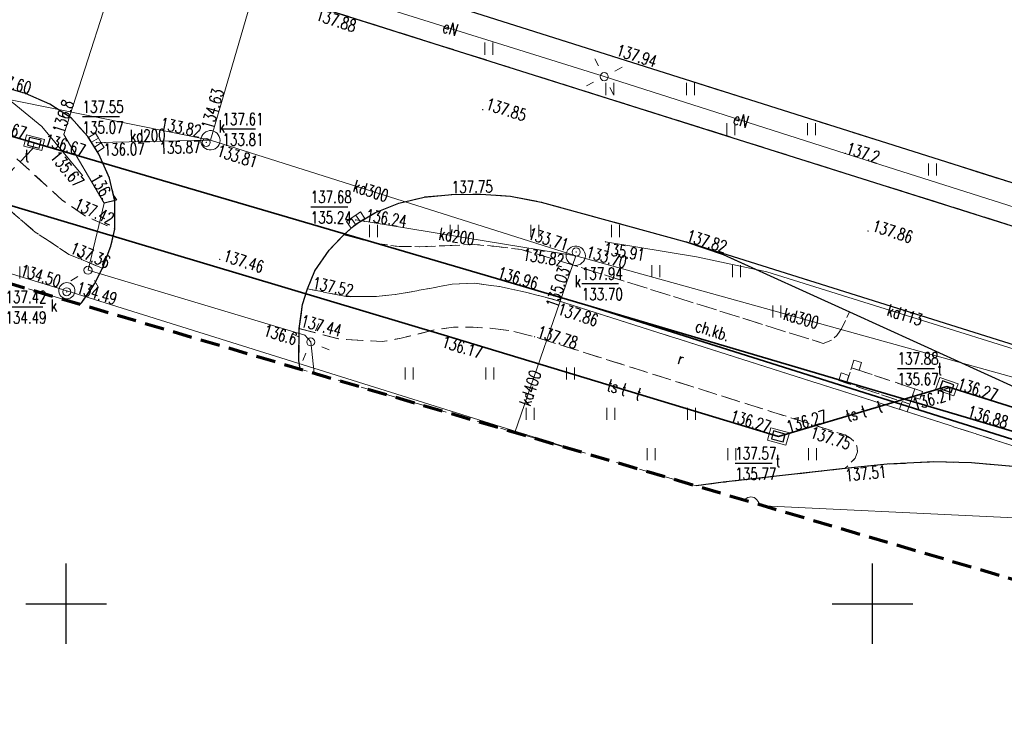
# Model space of a CAD drawing. Header units: metres. Extents: x 8438000 to 8438800, y 5890500 to 5891000.
# Tile 4 of 40: x 8438397 to 8438458, y 5890643 to 5890686. Entities that reach past the tile are written whole.
import ezdxf
from ezdxf.enums import TextEntityAlignment as Align

# ---------------------------------------------------------------- set-up
doc = ezdxf.new("R2010")
doc.units = ezdxf.units.M
doc.header["$MEASUREMENT"] = 0
for name, pattern in [('1.0_0.5', [1.5, 1, -0.5]), ('1.5_0.5', [2, 1.5, -0.5]), ('4', [1.8, 1.2, -0.6]), ('otda_500', [1, 0.5, -0.5])]:
    doc.linetypes.add(name, pattern=pattern)
doc.layers.get('0').update_dxf_attribs({"color": 2, "linetype": 'CONTINUOUS', "lineweight": 5})
for name, color, linetype in [('chodnik', 7, 'CONTINUOUS'), ('chodnik-Atr17', 7, 'CONTINUOUS'), ('droga dla rowerów', 7, 'CONTINUOUS'), ('droga dla rowerów-Atr17', 7, 'CONTINUOUS'), ('jezdnia', 7, 'CONTINUOUS'), ('komora podziemna', 7, 'CONTINUOUS'), ('kratka ściekowa', 7, 'CONTINUOUS'), ('krawężnik', 7, 'CONTINUOUS'), ('latarnia', 7, 'CONTINUOUS'), ('obudowa ochronna przewodu', 7, 'CONTINUOUS'), ('ogrodzenie trwałe', 7, 'CONTINUOUS'), ('pikieta sztuczna', 7, 'CONTINUOUS'), ('pikieta sztuczna-Atr2', 7, 'CONTINUOUS'), ('przewód elektroenergetyczny podziemny', 7, 'CONTINUOUS'), ('przewód elektroenergetyczny podziemny-Atr1', 7, 'CONTINUOUS'), ('przewód kanalizacyjny', 7, 'CONTINUOUS'), ('przewód kanalizacyjny-Atr1', 7, 'CONTINUOUS'), ('przewód telekomunikacyjny podziemny', 7, 'CONTINUOUS'), ('przewód telekomunikacyjny podziemny - ob. projektowany', 7, 'CONTINUOUS'), ('przewód telekomunikacyjny podziemny-Atr1', 7, 'CONTINUOUS'), ('rzedna', 7, 'CONTINUOUS'), ('rzedna-Atr2', 7, 'CONTINUOUS'), ('rzedna-Atr3', 7, 'CONTINUOUS'), ('trawnik', 7, 'CONTINUOUS'), ('wiata', 7, 'CONTINUOUS'), ('Wstawianie ramki sekcyjnej z opisem', 7, 'CONTINUOUS'), ('właz do komory lub kanału - okrągły', 7, 'CONTINUOUS'), ('właz do komory lub kanału - okrągły-Atr17', 7, 'CONTINUOUS'), ('właz do komory lub kanału - prostokątny', 7, 'CONTINUOUS'), ('właz do komory lub kanału - prostokątny-Atr17', 7, 'CONTINUOUS'), ('Zakres', 7, 'CONTINUOUS')]:
    doc.layers.add(name, color=color, linetype=linetype)
doc.styles.get("Standard").update_dxf_attribs({"font": 'simplex.shx', "width": 0.75})
doc.linetypes.add('902-500', pattern='A,3.75,0,[1,ksztalty.shx,S=0.5,R=0,X=0,Y=0],3.75', length=7.5)

# ---------------------------------------------------------------- blocks, each defined once
blk = doc.blocks.new('TU04')
at = {"color": 0, "linetype": 'Continuous', "lineweight": 13}
for p, q in [((0, 0), (0, 0.75)), ((0.5, 0), (0.5, 0.75))]:
    blk.add_line(p, q, dxfattribs=at)
blk = doc.blocks.new('PW01')
at = {"linetype": 'Continuous', "lineweight": 13}
h = blk.add_hatch(color=0, dxfattribs=at)
edge = h.paths.add_edge_path()
edge.add_arc((0, 0), 0.045, 0, 360)
blk = doc.blocks.new('US22')
at = {"color": 0, "linetype": 'Continuous', "lineweight": 13}
blk.add_circle((0, 0), 0.25, dxfattribs=at)
blk = doc.blocks.new('SM01')
at = {"color": 0, "linetype": 'Continuous', "lineweight": 13}
for p, q in [((-0.53, 0.531), (-0.883, 0.884)), ((0.531, 0.531), (0.884, 0.884)), ((-0.53, -0.53), (-0.883, -0.883)), ((0.531, -0.53), (0.884, -0.883))]:
    blk.add_line(p, q, dxfattribs=at)
blk.add_circle((0, 0), 0.25, dxfattribs=at)
blk = doc.blocks.new('IB10')
at = {"color": 0, "linetype": 'Continuous', "lineweight": 13}
for p, q in [((0, 0), (0, 0.5)), ((0, 0.5), (0.5, 0.5)), ((0, 0), (0.5, 0)), ((0.5, 0), (0.5, 0.5))]:
    blk.add_line(p, q, dxfattribs=at)
blk = doc.blocks.new('SUPWP')
at = {"color": 0, "linetype": 'Continuous'}
blk.add_lwpolyline([(-0.375, -0.25), (0.375, -0.25), (0.375, 0.25), (-0.375, 0.25)], close=True, dxfattribs=at)
blk = doc.blocks.new('US05')
at = {"color": 0, "linetype": 'Continuous', "lineweight": 13}
for p, q in [((-0.525, -0.25), (-0.525, 0.25)), ((-0.525, 0.25), (-0.175, 0.25)), ((-0.175, -0.25), (-0.175, 0.25)), ((-0.175, 0.25), (0.175, 0.25)), ((0.175, -0.25), (0.175, 0.25)), ((0.175, 0.25), (0.525, 0.25)), ((0.525, -0.25), (0.525, 0.25)), ((-0.525, -0.25), (-0.175, -0.25)), ((-0.175, -0.25), (0.175, -0.25)), ((0.175, -0.25), (0.525, -0.25))]:
    blk.add_line(p, q, dxfattribs=at)
blk = doc.blocks.new('RAMKA500K')
at = {"color": 0}
for p, q in [((0, 147.5), (0, 152.5)), ((50, 147.5), (50, 152.5)), ((400, 147.5), (400, 152.5)), ((0, 150), (2.5, 150)), ((47.5, 150), (52.5, 150)), ((397.5, 150), (400, 150))]:
    blk.add_line(p, q, dxfattribs=at)

msp = doc.modelspace()

# ---------------------------------------------------------------- linework, layer by layer
at = {"layer": 'chodnik', "color": 7, "linetype": '1.0_0.5', "lineweight": 18, "flags": 128}
for points in [[(8438383.086, 5890683.035), (8438390.61, 5890680.86), (8438392.16, 5890680.39), (8438393.21, 5890679.93), (8438395.25, 5890678.78), (8438396.76, 5890677.77), (8438399.76, 5890675.04), (8438401.22, 5890674.04), (8438403.02, 5890673.23), (8438403.03, 5890674.98), (8438402.69, 5890676.4), (8438402.04, 5890677.89), (8438401.35, 5890678.99), (8438400.33, 5890680.12), (8438399, 5890680.99), (8438397.48, 5890681.65), (8438383.86, 5890685.605)], [(8438609.96, 5890611.782), (8438603.38, 5890614.97), (8438589.46, 5890620.75), (8438588.29, 5890621.18), (8438579.71, 5890624.15), (8438569.35, 5890627.45), (8438568.14, 5890627.84), (8438558.93, 5890630.75), (8438513.76, 5890645.07), (8438499.32, 5890649.62), (8438499.64, 5890650.22), (8438497.3, 5890650.8), (8438466.15, 5890660.55), (8438463.63, 5890661.4), (8438461.42, 5890662.29), (8438459.01, 5890663.35), (8438448.58, 5890668.1), (8438448.35, 5890667.62), (8438448.08, 5890667.06), (8438447.8, 5890666.65), (8438447.46, 5890666.34), (8438447.11, 5890666.2), (8438446.94, 5890666.15), (8438430.35, 5890671.35), (8438428.21, 5890671.97), (8438426.71, 5890672.16), (8438425.3, 5890672.29), (8438423.48, 5890672.21), (8438421.93, 5890672.15), (8438420.66, 5890672.16), (8438419.28, 5890672.34), (8438417.22, 5890672.89), (8438416.32, 5890671.94), (8438415.42, 5890670.65), (8438414.96, 5890669.54)], [(8438414.96, 5890669.54), (8438417.36, 5890669.05), (8438419.24, 5890669.06), (8438420.52, 5890669.2), (8438422.66, 5890669.58), (8438423.94, 5890669.83), (8438425.34, 5890669.88), (8438426.88, 5890669.67), (8438428.58, 5890669.31), (8438430.51, 5890668.8), (8438451.18, 5890662.22), (8438464.51, 5890657.94), (8438468.12, 5890656.79), (8438472.6, 5890655.39), (8438475.39, 5890654.5), (8438489.33, 5890650.07), (8438512.94, 5890642.68), (8438558.13, 5890628.39), (8438579.29, 5890621.68), (8438590.78, 5890617.56), (8438592.463, 5890616.85)]]:
    msp.add_lwpolyline(points, dxfattribs=at)
msp.add_lwpolyline([(8438448.7, 5890664.64), (8438452.63, 5890663.33), (8438452.32, 5890662.38), (8438448.39, 5890663.69)], close=True, dxfattribs=at)
at = {"layer": 'droga dla rowerów', "color": 7, "linetype": '1.0_0.5', "lineweight": 18, "flags": 128}
msp.add_lwpolyline([(8438382.299, 5890680.421), (8438389.92, 5890678.2), (8438391.16, 5890677.78), (8438392.04, 5890677.44), (8438393.92, 5890676.5), (8438395.02, 5890675.68), (8438398.09, 5890673.06), (8438400.18, 5890671.67), (8438402.26, 5890670.81), (8438402.78, 5890672.19), (8438403.02, 5890673.23), (8438401.22, 5890674.04), (8438399.76, 5890675.04), (8438396.76, 5890677.77), (8438395.25, 5890678.78), (8438393.21, 5890679.93), (8438392.16, 5890680.39), (8438390.61, 5890680.86), (8438383.086, 5890683.035)], dxfattribs=at)
msp.add_lwpolyline([(8438414.46, 5890667.07), (8438416.94, 5890666.42), (8438419.59, 5890666.26), (8438420.78, 5890666.47), (8438422.86, 5890666.99), (8438424.02, 5890667.16), (8438425.25, 5890667.16), (8438426.46, 5890667.08), (8438427.66, 5890666.92), (8438429.05, 5890666.56), (8438448.34, 5890660.46), (8438448.57, 5890660.32), (8438448.83, 5890660.11), (8438449.04, 5890659.8), (8438449.07, 5890659.42), (8438448.93, 5890659.02), (8438448.73, 5890658.83), (8438448.3, 5890658.39), (8438450.92, 5890658.65), (8438453.81, 5890658.8), (8438456.15, 5890658.74), (8438460.61, 5890658.34), (8438464.31, 5890657.72), (8438468.12, 5890656.79), (8438464.51, 5890657.94), (8438451.18, 5890662.22), (8438430.51, 5890668.8), (8438428.58, 5890669.31), (8438426.88, 5890669.67), (8438425.34, 5890669.88), (8438423.94, 5890669.83), (8438422.66, 5890669.58), (8438420.52, 5890669.2), (8438419.24, 5890669.06), (8438417.36, 5890669.05), (8438414.96, 5890669.54), (8438414.67, 5890668.56)], close=True, dxfattribs=at)
at = {"layer": 'jezdnia', "color": 7, "linetype": '1.5_0.5', "lineweight": 18, "flags": 128}
for points in [[(8438387.76, 5890698.558), (8438405.27, 5890693.02), (8438433.91, 5890683.95), (8438462.72, 5890674.82), (8438491.13, 5890665.85), (8438519.84, 5890656.79), (8438548.09, 5890647.87), (8438563.61, 5890643.05), (8438577.2, 5890639.46), (8438591.66, 5890636.38), (8438606.48, 5890633.92), (8438620.23, 5890632.36), (8438633.16, 5890631.43), (8438640.17, 5890631.17), (8438646.24, 5890631.04), (8438648.08, 5890630.8), (8438649.61, 5890630.24), (8438650.69, 5890629.56), (8438651.92, 5890628.57), (8438652.75, 5890627.49), (8438653.47, 5890626.11), (8438653.93, 5890624.73), (8438654.13, 5890623.22), (8438654.06, 5890621.73), (8438653.65, 5890620.17), (8438652.99, 5890618.96), (8438651.8, 5890617.43), (8438650.63, 5890616.38), (8438649.31, 5890615.62), (8438647.72, 5890615.15), (8438646.23, 5890614.96), (8438644.97, 5890615.1), (8438642.35, 5890615.84), (8438614.79, 5890626.24), (8438608.4, 5890628.34), (8438603.85, 5890629.56), (8438581.41, 5890634.83), (8438575.98, 5890636.25), (8438572.32, 5890637.4), (8438559.37, 5890641.54), (8438516.62, 5890655.13), (8438472.47, 5890669.09), (8438415.53, 5890687.06), (8438386.871, 5890695.608)], [(8438383.86, 5890685.605), (8438397.48, 5890681.65), (8438399, 5890680.99), (8438400.33, 5890680.12), (8438401.35, 5890678.99), (8438402.04, 5890677.89), (8438402.69, 5890676.4), (8438403.03, 5890674.98), (8438403.02, 5890673.23), (8438402.78, 5890672.19), (8438402.26, 5890670.81), (8438401.77, 5890669.84), (8438400.97, 5890668.68), (8438400.872, 5890668.583)], [(8438414.52, 5890664.557), (8438414.43, 5890665.09), (8438414.46, 5890667.07), (8438414.67, 5890668.56), (8438414.96, 5890669.54), (8438415.42, 5890670.65), (8438416.32, 5890671.94), (8438417.22, 5890672.89), (8438417.97, 5890673.55), (8438419.19, 5890674.28), (8438420.64, 5890674.84), (8438422.2, 5890675.23), (8438423.91, 5890675.38), (8438425.71, 5890675.41), (8438427.56, 5890675.28), (8438429.46, 5890674.92), (8438438.43, 5890672.45), (8438470.17, 5890662.47), (8438516.69, 5890647.78), (8438557.38, 5890634.79), (8438570.48, 5890630.49), (8438578.98, 5890627.66), (8438592.32, 5890623.07), (8438602.77, 5890618.9), (8438622.99, 5890609.42), (8438627.24, 5890607.38), (8438631.048, 5890605.675)], [(8438592.463, 5890616.85), (8438590.78, 5890617.56), (8438579.29, 5890621.68), (8438558.13, 5890628.39), (8438512.94, 5890642.68), (8438489.33, 5890650.07), (8438475.39, 5890654.5), (8438472.6, 5890655.39), (8438468.12, 5890656.79), (8438464.31, 5890657.72), (8438460.61, 5890658.34), (8438456.15, 5890658.74), (8438453.81, 5890658.8), (8438450.92, 5890658.65), (8438448.3, 5890658.39), (8438440.74, 5890657.53), (8438439.074, 5890657.315)]]:
    msp.add_lwpolyline(points, dxfattribs=at)
msp.add_lwpolyline([(8438438.43, 5890672.45), (8438440.75, 5890671.67), (8438448.58, 5890668.1), (8438459.01, 5890663.35), (8438461.42, 5890662.29), (8438463.63, 5890661.4), (8438466.15, 5890660.55), (8438497.3, 5890650.8), (8438499.64, 5890650.22), (8438502.21, 5890649.73), (8438504.9, 5890649.42), (8438512.85, 5890648.73), (8438514.46, 5890648.42), (8438516.69, 5890647.78), (8438470.17, 5890662.47)], close=True, dxfattribs=at)
at = {"layer": 'komora podziemna', "color": 30, "linetype": 'Continuous', "lineweight": 18, "flags": 128}
for points in [[(8438398.5, 5890678.11), (8438397.38, 5890678.39), (8438397.54, 5890679.08), (8438398.67, 5890678.81)], [(8438455.05, 5890662.89), (8438453.92, 5890663.29), (8438454.19, 5890664.04), (8438455.32, 5890663.64)], [(8438444.64, 5890659.83), (8438443.49, 5890660.15), (8438443.7, 5890660.92), (8438444.85, 5890660.61)]]:
    msp.add_lwpolyline(points, close=True, dxfattribs=at)
at = {"layer": 'komora podziemna', "color": 34, "linetype": 'Continuous', "lineweight": 18, "flags": 128}
for points in [[(8438408.46, 5890678.41), (8438408.4, 5890678.52), (8438408.36, 5890678.64), (8438408.35, 5890678.76), (8438408.37, 5890678.89), (8438408.41, 5890679), (8438408.47, 5890679.11), (8438408.56, 5890679.2), (8438408.66, 5890679.28), (8438408.78, 5890679.32), (8438408.9, 5890679.35), (8438409.02, 5890679.35), (8438409.15, 5890679.32), (8438409.26, 5890679.26), (8438409.36, 5890679.19), (8438409.44, 5890679.09), (8438409.5, 5890678.98), (8438409.54, 5890678.86), (8438409.55, 5890678.74), (8438409.53, 5890678.61), (8438409.49, 5890678.5), (8438409.43, 5890678.39), (8438409.34, 5890678.3), (8438409.24, 5890678.22), (8438409.12, 5890678.18), (8438409, 5890678.15), (8438408.88, 5890678.15), (8438408.75, 5890678.18), (8438408.64, 5890678.24), (8438408.54, 5890678.31)], [(8438432.2, 5890671.58), (8438432.18, 5890671.45), (8438432.14, 5890671.34), (8438432.08, 5890671.23), (8438431.99, 5890671.14), (8438431.89, 5890671.06), (8438431.77, 5890671.02), (8438431.65, 5890670.99), (8438431.53, 5890670.99), (8438431.4, 5890671.02), (8438431.29, 5890671.08), (8438431.19, 5890671.15), (8438431.11, 5890671.25), (8438431.05, 5890671.36), (8438431.01, 5890671.48), (8438431, 5890671.6), (8438431.02, 5890671.73), (8438431.06, 5890671.84), (8438431.12, 5890671.95), (8438431.21, 5890672.04), (8438431.31, 5890672.12), (8438431.43, 5890672.16), (8438431.55, 5890672.19), (8438431.67, 5890672.19), (8438431.8, 5890672.16), (8438431.91, 5890672.1), (8438432.01, 5890672.03), (8438432.09, 5890671.93), (8438432.15, 5890671.82), (8438432.19, 5890671.7)], [(8438400.05, 5890669.92), (8438400.15, 5890669.91), (8438400.25, 5890669.88), (8438400.34, 5890669.82), (8438400.42, 5890669.75), (8438400.48, 5890669.67), (8438400.53, 5890669.57), (8438400.55, 5890669.47), (8438400.55, 5890669.37), (8438400.53, 5890669.27), (8438400.48, 5890669.17), (8438400.42, 5890669.09), (8438400.34, 5890669.02), (8438400.25, 5890668.96), (8438400.15, 5890668.93), (8438400.05, 5890668.92), (8438399.95, 5890668.93), (8438399.85, 5890668.96), (8438399.76, 5890669.02), (8438399.68, 5890669.09), (8438399.62, 5890669.17), (8438399.57, 5890669.27), (8438399.55, 5890669.37), (8438399.55, 5890669.47), (8438399.57, 5890669.57), (8438399.62, 5890669.67), (8438399.68, 5890669.75), (8438399.76, 5890669.82), (8438399.85, 5890669.88), (8438399.95, 5890669.91)]]:
    msp.add_lwpolyline(points, close=True, dxfattribs=at)
msp.add_lwpolyline([(8438442.083, 5890656.427), (8438442.1, 5890656.45), (8438442.18, 5890656.52), (8438442.27, 5890656.58), (8438442.37, 5890656.61), (8438442.47, 5890656.62), (8438442.57, 5890656.61), (8438442.67, 5890656.58), (8438442.76, 5890656.52), (8438442.84, 5890656.45), (8438442.9, 5890656.37), (8438442.95, 5890656.27), (8438442.97, 5890656.17), (8438442.97, 5890656.166)], dxfattribs=at)
at = {"layer": 'krawężnik', "color": 7, "linetype": 'Continuous', "lineweight": 25, "flags": 128}
for points in [[(8438563.61, 5890643.05), (8438548.09, 5890647.87), (8438519.84, 5890656.79), (8438491.13, 5890665.85), (8438462.72, 5890674.82), (8438433.91, 5890683.95), (8438405.27, 5890693.02), (8438387.76, 5890698.558)], [(8438386.871, 5890695.608), (8438415.53, 5890687.06), (8438472.47, 5890669.09), (8438516.62, 5890655.13), (8438559.37, 5890641.54), (8438572.32, 5890637.4), (8438575.98, 5890636.25), (8438581.41, 5890634.83), (8438603.85, 5890629.56), (8438608.4, 5890628.34), (8438614.79, 5890626.24), (8438642.35, 5890615.84)], [(8438400.872, 5890668.583), (8438400.97, 5890668.68), (8438401.77, 5890669.84), (8438402.26, 5890670.81), (8438402.78, 5890672.19), (8438403.02, 5890673.23), (8438403.03, 5890674.98), (8438402.69, 5890676.4), (8438402.04, 5890677.89), (8438401.35, 5890678.99), (8438400.33, 5890680.12), (8438399, 5890680.99), (8438397.48, 5890681.65), (8438383.86, 5890685.605)], [(8438414.52, 5890664.557), (8438414.43, 5890665.09), (8438414.46, 5890667.07), (8438414.67, 5890668.56), (8438414.96, 5890669.54), (8438415.42, 5890670.65), (8438416.32, 5890671.94), (8438417.22, 5890672.89), (8438417.97, 5890673.55), (8438419.19, 5890674.28), (8438420.64, 5890674.84), (8438422.2, 5890675.23), (8438423.91, 5890675.38), (8438425.71, 5890675.41), (8438427.56, 5890675.28), (8438429.46, 5890674.92), (8438438.43, 5890672.45), (8438440.75, 5890671.67), (8438448.58, 5890668.1), (8438459.01, 5890663.35)], [(8438516.69, 5890647.78), (8438470.17, 5890662.47), (8438438.43, 5890672.45)], [(8438592.463, 5890616.85), (8438590.78, 5890617.56), (8438579.29, 5890621.68), (8438558.13, 5890628.39), (8438512.94, 5890642.68), (8438489.33, 5890650.07), (8438475.39, 5890654.5), (8438472.6, 5890655.39), (8438468.12, 5890656.79), (8438464.31, 5890657.72), (8438460.61, 5890658.34), (8438456.15, 5890658.74), (8438453.81, 5890658.8), (8438450.92, 5890658.65), (8438448.3, 5890658.39), (8438440.74, 5890657.53), (8438439.074, 5890657.315)]]:
    msp.add_lwpolyline(points, dxfattribs=at)
at = {"layer": 'obudowa ochronna przewodu', "color": 7, "linetype": 'Continuous', "lineweight": 35, "flags": 128}
for points in [[(8438488.28, 5890651.84), (8438455.84, 5890661.55), (8438426.68, 5890670.18), (8438398.03, 5890678.6), (8438383.06, 5890682.948)], [(8438454.62, 5890663.47), (8438444.17, 5890660.38), (8438423.45, 5890666.67), (8438381.897, 5890679.086)], [(8438485.7, 5890653.67), (8438454.62, 5890663.47)]]:
    msp.add_lwpolyline(points, dxfattribs=at)
at = {"layer": 'ogrodzenie trwałe', "color": 7, "linetype": '902-500', "lineweight": 35, "flags": 128}
msp.add_lwpolyline([(8438432.62, 5890668.41), (8438465.6, 5890658.02)], dxfattribs=at)
at = {"layer": 'przewód elektroenergetyczny podziemny', "color": 1, "linetype": 'Continuous', "lineweight": 18, "flags": 128}
for points in [[(8438387.344, 5890697.179), (8438390.64, 5890696.14), (8438404.67, 5890691.72), (8438417.89, 5890687.56), (8438433.37, 5890682.7), (8438448.32, 5890677.94), (8438461.91, 5890673.61), (8438474.02, 5890669.78), (8438490.62, 5890664.53), (8438503.75, 5890660.37), (8438519.34, 5890655.43), (8438532.36, 5890651.33), (8438547.73, 5890646.5), (8438562.37, 5890642.1)], [(8438404.67, 5890691.72), (8438403.81, 5890691.41), (8438399.86, 5890679.12), (8438402.36, 5890674.86), (8438401.36, 5890670.69), (8438414.8, 5890666.66), (8438415.17, 5890666.24), (8438415.379, 5890664.304)]]:
    msp.add_lwpolyline(points, dxfattribs=at)
at = {"layer": 'przewód kanalizacyjny', "color": 34, "linetype": 'Continuous', "lineweight": 18, "flags": 128}
for points in [[(8438391.464, 5890710.86), (8438403.56, 5890707.59), (8438416.24, 5890703.7), (8438408.95, 5890678.75)], [(8438383.796, 5890685.395), (8438390.41, 5890683.44), (8438393.88, 5890682.39), (8438396.65, 5890681.11), (8438398.5, 5890679.61), (8438401.01, 5890676.57)], [(8438383.439, 5890684.208), (8438387.11, 5890683.17), (8438408.95, 5890678.75)], [(8438408.95, 5890678.75), (8438401.88, 5890678.61)], [(8438408.95, 5890678.75), (8438431.6, 5890671.59)], [(8438432.074, 5890659.379), (8438400.05, 5890669.42), (8438380.767, 5890675.334)], [(8438431.6, 5890671.59), (8438417.96, 5890673.81)], [(8438496.08, 5890652.29), (8438495.33, 5890654.01), (8438469.11, 5890662.56), (8438443.46, 5890670.58), (8438439.09, 5890671.52), (8438433.45, 5890672.45)], [(8438431.6, 5890671.59), (8438427.836, 5890660.63)], [(8438431.6, 5890671.59), (8438467.26, 5890661.67), (8438496.08, 5890652.29), (8438527.18, 5890642.39)], [(8438534.759, 5890634.211), (8438528.05, 5890636.42), (8438470.9, 5890654.74), (8438443.253, 5890656.082)]]:
    msp.add_lwpolyline(points, dxfattribs=at)
at = {"layer": 'przewód telekomunikacyjny podziemny', "color": 30, "linetype": 'Continuous', "lineweight": 18, "flags": 128}
for points in [[(8438381.897, 5890679.086), (8438423.45, 5890666.67), (8438444.17, 5890660.38), (8438454.62, 5890663.47)], [(8438381.897, 5890679.086), (8438423.45, 5890666.67), (8438444.17, 5890660.38), (8438454.62, 5890663.47)], [(8438381.897, 5890679.086), (8438423.45, 5890666.67), (8438444.17, 5890660.38), (8438454.62, 5890663.47)], [(8438668.96, 5890645.56), (8438661.48, 5890645.84), (8438642.45, 5890646.46), (8438626.48, 5890647.17), (8438601.34, 5890649.79), (8438578.09, 5890654.53), (8438568.73, 5890627.61), (8438541.95, 5890635.85), (8438511.79, 5890645.47), (8438485.7, 5890653.67), (8438454.62, 5890663.47)], [(8438454.62, 5890663.47), (8438485.7, 5890653.67), (8438511.79, 5890645.47), (8438541.95, 5890635.85), (8438568.73, 5890627.61), (8438588.8, 5890620.74), (8438604.569, 5890613.344)], [(8438454.62, 5890663.47), (8438485.7, 5890653.67), (8438511.79, 5890645.47), (8438541.95, 5890635.85), (8438568.73, 5890627.61), (8438571.05, 5890627.49)], [(8438454.62, 5890663.47), (8438485.7, 5890653.67), (8438511.79, 5890645.47), (8438541.95, 5890635.85), (8438568.73, 5890627.61), (8438588.8, 5890620.74), (8438587.444, 5890618.303)], [(8438454.62, 5890663.47), (8438485.7, 5890653.67), (8438511.79, 5890645.47), (8438541.95, 5890635.85), (8438568.73, 5890627.61), (8438588.8, 5890620.74), (8438587.444, 5890618.303)], [(8438454.62, 5890663.47), (8438485.7, 5890653.67), (8438511.79, 5890645.47), (8438541.95, 5890635.85), (8438568.73, 5890627.61), (8438588.8, 5890620.74), (8438587.444, 5890618.303)]]:
    msp.add_lwpolyline(points, dxfattribs=at)
at = {"layer": 'przewód telekomunikacyjny podziemny - ob. projektowany', "color": 30, "linetype": '1.5_0.5', "lineweight": 18, "flags": 128}
msp.add_lwpolyline([(8438398.03, 5890678.6), (8438397.92, 5890678.23), (8438391.409, 5890671.374)], dxfattribs=at)
at = {"layer": 'rzedna-Atr2', "color": 7, "flags": 128}
for points in [[(8438401.02, 5890680.22), (8438403.303, 5890680.22)], [(8438409.7, 5890679.46), (8438411.749, 5890679.46)], [(8438415.17, 5890674.63), (8438417.478, 5890674.63)], [(8438431.98, 5890669.87), (8438434.263, 5890669.87)], [(8438396.24, 5890668.42), (8438398.548, 5890668.42)], [(8438451.56, 5890664.6), (8438453.843, 5890664.6)], [(8438441.5, 5890658.72), (8438443.787, 5890658.72)]]:
    msp.add_lwpolyline(points, dxfattribs=at)
at = {"layer": 'trawnik', "color": 7, "linetype": '1.0_0.5', "lineweight": 18, "flags": 128}
for points in [[(8438405.27, 5890693.02), (8438433.91, 5890683.95), (8438462.72, 5890674.82), (8438491.13, 5890665.85), (8438519.84, 5890656.79), (8438548.09, 5890647.87), (8438563.61, 5890643.05), (8438577.2, 5890639.46), (8438591.66, 5890636.38), (8438606.48, 5890633.92), (8438620.23, 5890632.36), (8438633.16, 5890631.43), (8438640.17, 5890631.17), (8438646.24, 5890631.04), (8438648.08, 5890630.8), (8438649.61, 5890630.24), (8438650.69, 5890629.56), (8438651.92, 5890628.57), (8438652.75, 5890627.49), (8438653.47, 5890626.11), (8438653.93, 5890624.73), (8438654.13, 5890623.22), (8438654.06, 5890621.73), (8438653.65, 5890620.17), (8438652.99, 5890618.96), (8438651.8, 5890617.43), (8438650.63, 5890616.38), (8438649.31, 5890615.62), (8438647.72, 5890615.15), (8438646.23, 5890614.96), (8438644.97, 5890615.1), (8438642.35, 5890615.84), (8438614.79, 5890626.24), (8438608.4, 5890628.34), (8438603.85, 5890629.56), (8438581.41, 5890634.83), (8438575.98, 5890636.25), (8438572.32, 5890637.4), (8438559.37, 5890641.54), (8438516.62, 5890655.13), (8438472.47, 5890669.09), (8438415.53, 5890687.06), (8438386.87, 5890695.61), (8438387.76, 5890698.56)], [(8438389.92, 5890678.2), (8438391.16, 5890677.78), (8438392.04, 5890677.44), (8438393.92, 5890676.5), (8438395.02, 5890675.68), (8438398.09, 5890673.06), (8438400.18, 5890671.67), (8438402.26, 5890670.81), (8438401.77, 5890669.84), (8438400.97, 5890668.68), (8438400.87, 5890668.58), (8438380.54, 5890674.58), (8438382.3, 5890680.42)], [(8438417.22, 5890672.89), (8438419.28, 5890672.34), (8438420.66, 5890672.16), (8438421.93, 5890672.15), (8438423.48, 5890672.21), (8438425.3, 5890672.29), (8438426.71, 5890672.16), (8438428.21, 5890671.97), (8438430.35, 5890671.35), (8438446.94, 5890666.15), (8438447.11, 5890666.2), (8438447.46, 5890666.34), (8438447.8, 5890666.65), (8438448.08, 5890667.06), (8438448.35, 5890667.62), (8438448.58, 5890668.1), (8438440.75, 5890671.67), (8438438.43, 5890672.45), (8438429.46, 5890674.92), (8438427.56, 5890675.28), (8438425.71, 5890675.41), (8438423.91, 5890675.38), (8438422.2, 5890675.23), (8438420.64, 5890674.84), (8438419.19, 5890674.28), (8438417.97, 5890673.55)], [(8438426.46, 5890667.08), (8438427.66, 5890666.92), (8438429.05, 5890666.56), (8438448.34, 5890660.46), (8438448.57, 5890660.32), (8438448.83, 5890660.11), (8438449.04, 5890659.8), (8438449.07, 5890659.42), (8438448.93, 5890659.02), (8438448.73, 5890658.83), (8438448.3, 5890658.39), (8438440.74, 5890657.53), (8438439.07, 5890657.31), (8438414.52, 5890664.56), (8438414.43, 5890665.09), (8438414.46, 5890667.07), (8438416.94, 5890666.42), (8438419.59, 5890666.26), (8438420.78, 5890666.47), (8438422.86, 5890666.99), (8438424.02, 5890667.16), (8438425.25, 5890667.16)]]:
    msp.add_lwpolyline(points, close=True, dxfattribs=at)
at = {"layer": 'wiata', "color": 7, "linetype": 'otda_500', "lineweight": 18, "flags": 128}
msp.add_lwpolyline([(8438452.63, 5890663.33), (8438452.32, 5890662.38), (8438448.39, 5890663.69), (8438448.7, 5890664.64)], close=True, dxfattribs=at)
at = {"layer": 'Zakres', "color": 3, "linetype": '4', "lineweight": 70, "flags": 128}
msp.add_lwpolyline([(8438508.15, 5890636.94), (8438534.87, 5890634.2), (8438548.23, 5890629.66), (8438683.24, 5890590.56), (8438683.52, 5890590.48), (8438684.45, 5890590.26), (8438684.73, 5890590.2), (8438696.09, 5890588.65), (8438696.67, 5890588.63), (8438698.57, 5890588.74), (8438699.14, 5890588.82), (8438710.25, 5890591.65), (8438710.79, 5890591.84), (8438712.52, 5890592.66), (8438713.02, 5890592.95), (8438722.26, 5890599.73), (8438722.48, 5890599.91), (8438723.2, 5890600.55), (8438723.4, 5890600.75), (8438740.33, 5890619.09), (8438740.54, 5890619.35), (8438741.19, 5890620.23), (8438741.37, 5890620.51), (8438747.94, 5890631.84), (8438748.21, 5890632.44), (8438748.87, 5890634.52), (8438748.99, 5890635.17), (8438750.11, 5890648.22), (8438750.12, 5890648.55), (8438750.09, 5890649.64), (8438750.07, 5890649.97), (8438745.48, 5890683.84), (8438745.46, 5890683.96), (8438745.39, 5890684.36), (8438745.36, 5890684.48), (8438744.33, 5890689.19), (8438744.31, 5890689.3), (8438744.2, 5890689.69), (8438744.17, 5890689.81), (8438725.48, 5890751.19), (8438725.37, 5890751.49), (8438724.95, 5890752.48), (8438724.81, 5890752.77), (8438718.55, 5890763.94), (8438718.18, 5890764.46), (8438716.76, 5890766.06), (8438716.28, 5890766.49), (8438705.94, 5890774.04), (8438705.38, 5890774.36), (8438703.43, 5890775.22), (8438702.81, 5890775.41), (8438690.26, 5890777.96), (8438689.62, 5890778.02), (8438687.49, 5890777.98), (8438686.85, 5890777.91), (8438674.38, 5890774.98), (8438674.07, 5890774.89), (8438673.06, 5890774.54), (8438672.76, 5890774.42), (8438548.58, 5890715.16), (8438548.23, 5890714.95), (8438547.09, 5890714.2), (8438404.79, 5890755.12), (8438380.54, 5890674.58)], close=True, dxfattribs=at)

# ---------------------------------------------------------------- block references
at = {"layer": 'kratka ściekowa', "color": 34, "linetype": 'Continuous', "lineweight": 18}
for p, rotation in [((8438401.88, 5890678.61), 301.724), ((8438417.96, 5890673.81), 34.40799999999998)]:
    msp.add_blockref('US05', p, dxfattribs=dict(at, rotation=rotation))
at = {"layer": 'latarnia', "color": 7, "linetype": 'Continuous', "lineweight": 18}
for p, rotation in [((8438433.37, 5890682.7), 342.538), ((8438401.36, 5890670.69), 76.561), ((8438415.17, 5890666.24), 21.584)]:
    msp.add_blockref('SM01', p, dxfattribs=dict(at, rotation=rotation))
at = {"layer": 'pikieta sztuczna', "color": 7, "linetype": 'Continuous', "lineweight": 13}
for p in [(8438433.91, 5890683.95), (8438397.48, 5890681.65), (8438425.84, 5890680.65), (8438423.91, 5890675.38), (8438403.02, 5890673.23), (8438449.73, 5890673.12), (8438438.43, 5890672.45), (8438409.53, 5890671.36), (8438402.26, 5890670.81), (8438414.96, 5890669.54), (8438430.51, 5890668.8), (8438414.46, 5890667.07), (8438429.05, 5890666.56), (8438448.34, 5890660.46), (8438448.3, 5890658.39)]:
    msp.add_blockref('PW01', p, dxfattribs=at)
at = {"layer": 'rzedna', "color": 1, "linetype": 'Continuous', "lineweight": 18}
for p in [(8438399.86, 5890679.12), (8438448.32, 5890677.94), (8438402.36, 5890674.86), (8438414.8, 5890666.66)]:
    msp.add_blockref('PW01', p, dxfattribs=at)
at = {"layer": 'rzedna', "color": 32, "linetype": 'Continuous', "lineweight": 18}
for p in [(8438409.12, 5890679.32), (8438408.35, 5890678.87), (8438408.35, 5890678.73), (8438409.51, 5890678.57), (8438431, 5890671.68), (8438431.04, 5890671.77), (8438432.18, 5890671.42), (8438431.39, 5890671.02), (8438399.57, 5890669.57), (8438400.53, 5890669.27)]:
    msp.add_blockref('PW01', p, dxfattribs=at)
at = {"layer": 'rzedna', "color": 30, "linetype": 'Continuous', "lineweight": 18}
for p in [(8438397.47, 5890678.76), (8438398.58, 5890678.44), (8438453.99, 5890663.27), (8438455.2, 5890663.29), (8438443.6, 5890660.55), (8438444.84, 5890660.58)]:
    msp.add_blockref('PW01', p, dxfattribs=at)
at = {"layer": 'rzedna', "color": 7, "linetype": 'Continuous', "lineweight": 18}
for p in [(8438398.03, 5890678.6), (8438408.69, 5890678.62), (8438431.63, 5890671.82), (8438400.04, 5890669.35), (8438454.62, 5890663.47), (8438444.17, 5890660.38)]:
    msp.add_blockref('PW01', p, dxfattribs=at)
at = {"layer": 'rzedna', "color": 34, "linetype": 'Continuous', "lineweight": 18}
for p in [(8438401.88, 5890678.61), (8438402.41, 5890678.61), (8438401.01, 5890676.57), (8438417.96, 5890673.81), (8438418.49, 5890673.72), (8438433.45, 5890672.45)]:
    msp.add_blockref('PW01', p, dxfattribs=at)
at = {"layer": 'rzedna', "color": 7, "linetype": 'Continuous', "lineweight": 35}
for p in [(8438426.68, 5890670.18), (8438423.45, 5890666.67), (8438455.84, 5890661.55)]:
    msp.add_blockref('PW01', p, dxfattribs=at)
at = {"layer": 'trawnik', "color": 7, "linetype": 'Continuous', "lineweight": 18}
for p in [(8438425.969, 5890684.059), (8438433.469, 5890681.559), (8438438.469, 5890681.559), (8438440.969, 5890679.059), (8438445.969, 5890679.059), (8438453.469, 5890676.559), (8438418.819, 5890672.749), (8438423.819, 5890672.749), (8438428.819, 5890672.749), (8438433.819, 5890672.749), (8438397.139, 5890670.179), (8438436.319, 5890670.249), (8438441.319, 5890670.249), (8438443.819, 5890667.749), (8438421.029, 5890663.909), (8438426.029, 5890663.909), (8438431.029, 5890663.909), (8438428.529, 5890661.409), (8438433.529, 5890661.409), (8438438.529, 5890661.409), (8438436.029, 5890658.909), (8438441.029, 5890658.909), (8438446.029, 5890658.909)]:
    msp.add_blockref('TU04', p, dxfattribs=at)
at = {"layer": 'wiata', "color": 7, "linetype": 'Continuous', "lineweight": 18}
for p, rotation in [((8438448.7, 5890664.64), 341.565), ((8438448.39, 5890663.69), 71.92799999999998), ((8438452.63, 5890663.33), 251.928), ((8438452.32, 5890662.38), 161.565)]:
    msp.add_blockref('IB10', p, dxfattribs=dict(at, rotation=rotation))
at = {"layer": 'Wstawianie ramki sekcyjnej z opisem', "color": 7, "linetype": 'Continuous', "lineweight": 13}
for p in [(8438000, 5890500), (8438400, 5890500)]:
    msp.add_blockref('RAMKA500K', p, dxfattribs=at)
at = {"layer": 'właz do komory lub kanału - okrągły', "color": 7, "linetype": 'Continuous', "lineweight": 18}
for p in [(8438408.69, 5890678.62), (8438431.63, 5890671.82), (8438400.04, 5890669.35)]:
    msp.add_blockref('US22', p, dxfattribs=at)
at = {"layer": 'właz do komory lub kanału - prostokątny', "color": 7, "linetype": 'Continuous', "lineweight": 18}
for p, rotation in [((8438398.03, 5890678.6), 345.963), ((8438454.62, 5890663.47), 340.665), ((8438444.17, 5890660.38), 344.5769999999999)]:
    msp.add_blockref('SUPWP', p, dxfattribs=dict(at, rotation=rotation))

# ---------------------------------------------------------------- texts
at = {"layer": 'chodnik-Atr17', "color": 7, "width": 0.72}
msp.add_text('ch.kb.', height=0.75, rotation=342.597, dxfattribs=at).set_placement((8438438.95, 5890666.91))
msp.add_text('ch.kb.', height=0.75, rotation=342.597, dxfattribs=at).set_placement((8438438.95, 5890666.91))
msp.add_text('ch.kb.', height=0.75, rotation=342.597, dxfattribs=at).set_placement((8438438.95, 5890666.91))
at = {"layer": 'droga dla rowerów-Atr17', "color": 7, "width": 0.72}
msp.add_text('r', height=0.75, rotation=342.342, dxfattribs=at).set_placement((8438437.87, 5890664.89))
at = {"layer": 'pikieta sztuczna-Atr2', "color": 7, "width": 0.72}
for s, rotation, p in [('137.88', 342.484, (8438415.42, 5890686.21)), ('137.94', 342.416, (8438434.06, 5890684.02)), ('137.60', 343.806, (8438395.27, 5890682.32)), ('137.85', 342.484, (8438425.97, 5890680.68)), ('137.75', 0.955, (8438423.92, 5890675.47)), ('137.86', 342.484, (8438449.93, 5890673.12)), ('137.82', 342.545, (8438438.41, 5890672.51)), ('137.36', 337.536, (8438400.19, 5890671.77)), ('137.46', 342.484, (8438409.69, 5890671.27)), ('137.52', 348.46, (8438415.23, 5890669.55)), ('137.86', 342.342, (8438430.42, 5890667.96)), ('137.44', 345.313, (8438414.5, 5890667.21)), ('137.78', 342.451, (8438429.15, 5890666.56))]:
    msp.add_text(s, height=0.75, rotation=rotation, dxfattribs=at).set_placement(p)
msp.add_text('137.42', height=0.75, rotation=335.772, dxfattribs=at).set_placement((8438402.75, 5890673.47), align=Align.RIGHT)
for s, rotation, p in [('137.75', 342.451, (8438446.19, 5890660.66)), ('137.51', 5.667, (8438448.32, 5890657.96))]:
    msp.add_text(s, height=0.75, rotation=rotation, dxfattribs=at).set_placement(p, align=Align.MIDDLE_LEFT)
at = {"layer": 'przewód elektroenergetyczny podziemny-Atr1', "color": 1, "width": 0.72}
for rotation, p in [(342.57, (8438423.39, 5890685.83)), (342.338, (8438441.41, 5890680.14))]:
    msp.add_text('eN', height=0.75, rotation=rotation, dxfattribs=at).set_placement(p, align=Align.MIDDLE_LEFT)
at = {"layer": 'przewód kanalizacyjny-Atr1', "color": 34, "width": 0.72}
msp.add_text('kd200', height=0.75, rotation=1.134, dxfattribs=at).set_placement((8438403.96, 5890678.65))
for s, rotation, p in [('kd300', 342.457, (8438417.84, 5890675.94)), ('kd200', 350.756, (8438423.13, 5890672.97)), ('kd300', 344.454, (8438444.51, 5890668)), ('kd113', 342.637, (8438450.95, 5890668.24)), ('kd400', 71.046, (8438428.42, 5890662.33))]:
    msp.add_text(s, height=0.75, rotation=rotation, dxfattribs=at).set_placement(p, align=Align.MIDDLE_LEFT)
at = {"layer": 'przewód telekomunikacyjny podziemny-Atr1', "color": 30, "width": 0.72}
for s, rotation, p in [('ts', 343.113, (8438433.59, 5890663.59)), ('t', 343.113, (8438434.47, 5890663.33)), ('t', 343.113, (8438435.37, 5890663.05)), ('t', 16.473, (8438450.31, 5890662.19)), ('ts', 16.473, (8438448.39, 5890661.63)), ('t', 16.473, (8438449.33, 5890661.91))]:
    msp.add_text(s, height=0.75, rotation=rotation, dxfattribs=at).set_placement(p, align=Align.MIDDLE_LEFT)
at = {"layer": 'rzedna-Atr2', "color": 7, "width": 0.72}
for s, rotation, p in [('134.63', 73.712, (8438409.09, 5890679.38)), ('136.8', 72.183, (8438399.86, 5890679.12)), ('136.67', 343.622, (8438398.61, 5890678.45)), ('137.2', 342.327, (8438448.32, 5890677.94)), ('135.67', 309.545, (8438398.97, 5890677.7)), ('136.7', 300.407, (8438401.46, 5890676.39)), ('136.24', 350.756, (8438418.54, 5890673.75)), ('135.91', 350.637, (8438433.3, 5890671.67)), ('133.70', 344.454, (8438432.19, 5890671.48)), ('136.96', 343.513, (8438426.7, 5890670.21)), ('134.49', 342.751, (8438400.58, 5890669.28)), ('136.6', 343.308, (8438412.19, 5890666.63)), ('136.27', 342.499, (8438455.2, 5890663.32)), ('136.27', 16.393, (8438452.62, 5890661.99)), ('136.27', 16.473, (8438444.81, 5890660.6)), ('136.88', 343.336, (8438455.84, 5890661.6))]:
    msp.add_text(s, height=0.75, rotation=rotation, dxfattribs=at).set_placement(p)
for s, p in [('137.55', (8438401.02, 5890680.228)), ('137.61', (8438409.7, 5890679.468)), ('137.68', (8438415.17, 5890674.638)), ('137.94', (8438431.98, 5890669.878)), ('137.42', (8438396.24, 5890668.428)), ('137.88', (8438451.56, 5890664.607)), ('137.57', (8438441.5, 5890658.728))]:
    msp.add_text(s, height=0.75, dxfattribs=at).set_placement(p, align=Align.BOTTOM_LEFT)
for s, rotation, p in [('136.67', 343.804, (8438397.41, 5890678.82)), ('133.82', 348.559, (8438408.29, 5890678.93)), ('133.71', 342.457, (8438431.01, 5890671.87)), ('134.50', 342.948, (8438399.53, 5890669.61)), ('135.03', 71.046, (8438431.26, 5890670.71)), ('136.27', 343.113, (8438443.56, 5890660.59))]:
    msp.add_text(s, height=0.75, rotation=rotation, dxfattribs=at).set_placement(p, align=Align.RIGHT)
for s, rotation, p in [('136.07', 1.134, (8438402.32, 5890678.55)), ('133.81', -17.542, (8438409.51, 5890678.5)), ('136.17', 343.113, (8438423.46, 5890666.65))]:
    msp.add_text(s, height=0.75, rotation=rotation, dxfattribs=at).set_placement(p, align=Align.TOP_LEFT)
for s, rotation, p in [('135.87', 1.134, (8438408.33, 5890678.71)), ('135.82', 350.756, (8438430.92, 5890671.65))]:
    msp.add_text(s, height=0.75, rotation=rotation, dxfattribs=at).set_placement(p, align=Align.TOP_RIGHT)
at = {"layer": 'rzedna-Atr3', "color": 7, "width": 0.72}
for s, p in [('135.07', (8438401.02, 5890678.952)), ('133.81', (8438409.7, 5890678.192)), ('135.24', (8438415.17, 5890673.362)), ('133.70', (8438431.98, 5890668.603)), ('134.49', (8438396.24, 5890667.152)), ('135.67', (8438451.56, 5890663.332)), ('135.77', (8438441.5, 5890657.452))]:
    msp.add_text(s, height=0.75, dxfattribs=at).set_placement(p, align=Align.BOTTOM_LEFT)
at = {"layer": 'właz do komory lub kanału - okrągły-Atr17', "color": 7, "width": 0.72}
for p in [(8438409.46, 5890679.24), (8438431.54, 5890669.63), (8438399.05, 5890668.13)]:
    msp.add_text('k', height=0.75, dxfattribs=at).set_placement(p)
at = {"layer": 'właz do komory lub kanału - prostokątny-Atr17', "color": 7, "width": 0.72}
for p in [(8438397.43, 5890677.41), (8438454.04, 5890664.19), (8438444, 5890658.49)]:
    msp.add_text('t', height=0.75, dxfattribs=at).set_placement(p)

doc.saveas('drawing.dxf')
